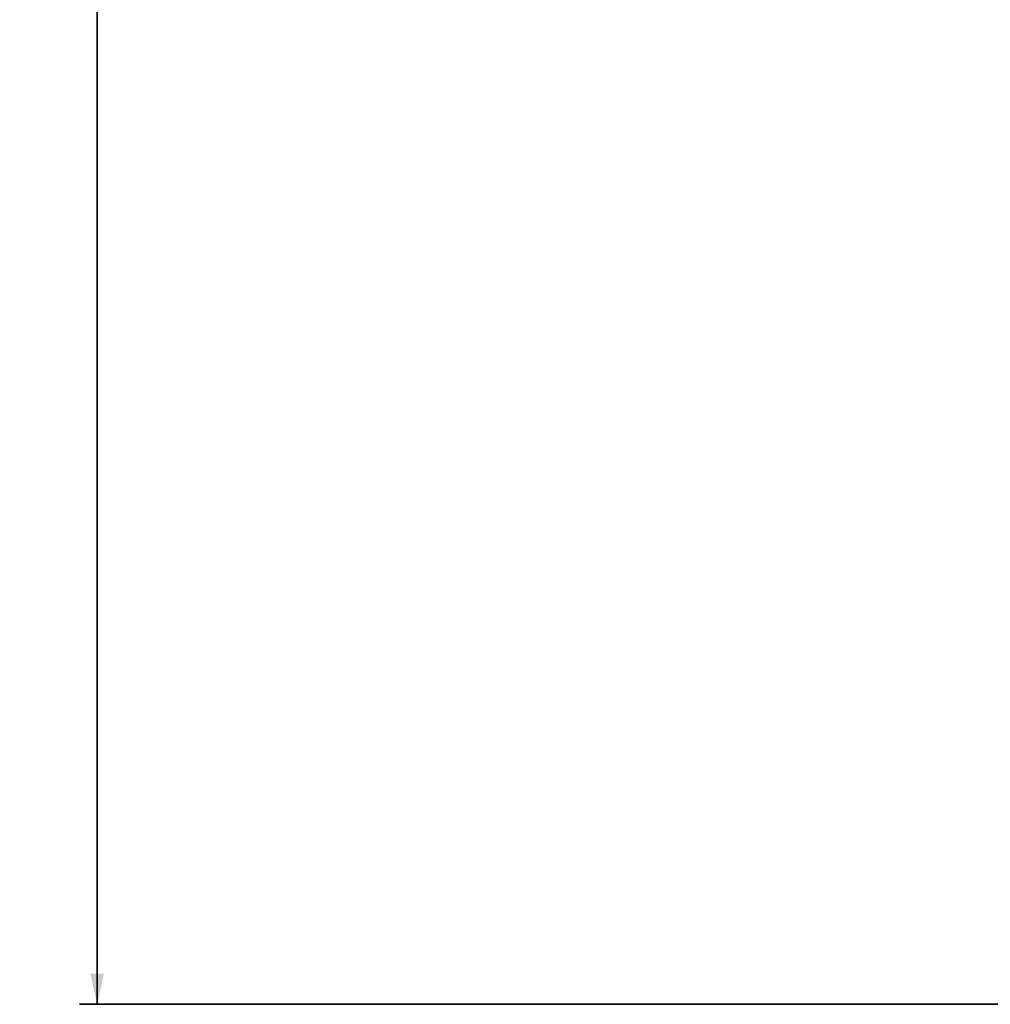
# Model space of a CAD drawing. Header units: millimetres. Extents: x 4 to 1188, y 1 to 840.
# Tile 12 of 123: x 206 to 317, y 244 to 356. Entities that reach past the tile are written whole.
import ezdxf

# ---------------------------------------------------------------- set-up
doc = ezdxf.new("R2010")
doc.units = ezdxf.units.MM
doc.layers.add('1', color=7, linetype='Continuous', true_color=0xffffff)
doc.styles.add('Arial Unicode MS', font='Arial Unicode MS')
doc.dimstyles.get("Standard").update_dxf_attribs({"dimtxt": 0.18, "dimasz": 0.18, "dimexe": 0.18, "dimexo": 0.0625, "dimgap": 0.09, "dimtad": 0, "dimtih": 1, "dimtoh": 1, "dimdec": 4, "dimzin": 0, "dimdsep": 46, "dimtxsty": 'Standard', "dimcen": 0.09, "dimadec": 0, "dimazin": 0, "dimtfac": 1, "dimtdec": 4, "dimtofl": 0, "dimtmove": 0, "dimatfit": 3, "dimfxl": 0, "dimtolj": 1, "dimtzin": 0, "dimarcsym": 0})

# ---------------------------------------------------------------- blocks, each defined once
blk = doc.blocks.new('_U15')
at = {"layer": '1', "color": 18, "lineweight": 35}
for p, q in [((235.05, 504.07), (213.24, 504.07)), ((215.24, 244.09), (215.24, 504.07)), ((400.45, 244.09), (213.24, 244.09))]:
    blk.add_line(p, q, dxfattribs=at)
at = {"layer": '1', "color": 18, "lineweight": 70}
for points in [[(215.24, 504.07), (216.01, 500.57), (214.46, 500.57)], [(215.24, 244.09), (214.46, 247.59), (216.01, 247.59)]]:
    blk.add_solid(points, dxfattribs=at)
at = {"layer": '1', "color": 18, "linetype": 'Continuous', "lineweight": 13, "insert": (213.17, 365.47), "char_height": 5, "attachment_point": 7, "rotation": 90, "line_spacing_factor": 1.047437, "style": 'Arial Unicode MS'}
blk.add_mtext('\\fArial Unicode MS|b0|i0;\\W1.0000;{\\H1.21x;(}780{\\H1.21x;)}', dxfattribs=at)

msp = doc.modelspace()

# ---------------------------------------------------------------- dimensions: what is measured, and where the dimension line sits
at = {"layer": '1', "color": 18, "linetype": 'Continuous', "lineweight": 13}
dim = msp.add_linear_dim(base=(215.2366, 504.0746), p1=(401.446, 244.0913), p2=(236.0519, 504.0746), angle=90, dimstyle='Standard', override={"dimtxt": 5, "dimasz": 3.5, "dimexe": 2, "dimexo": 1, "dimgap": 2.5, "dimtad": 1, "dimtih": 0, "dimtoh": 0, "dimdec": 0, "dimlfac": 3, "dimzin": 8, "dimdsep": 44, "dimlunit": 2, "dimpost": '(<>)', "dimtxsty": 'Arial Unicode MS', "dimsah": 1, "dimse1": 0, "dimse2": 0, "dimsd1": 0, "dimsd2": 0, "dimclrd": 18, "dimclre": 18, "dimclrt": 18, "dimtm": -0.1, "dimtfac": 0.4, "dimtdec": 2, "dimtofl": 1, "dimtmove": 0, "dimtzin": 8, "dimlwd": 35, "dimlwe": 35}, dxfattribs=at)
dim.commit()
dim.dimension.update_dxf_attribs({"geometry": '_U15', "text_midpoint": (215.2366, 374.083), "dimtype": 160})

doc.saveas('drawing.dxf')
